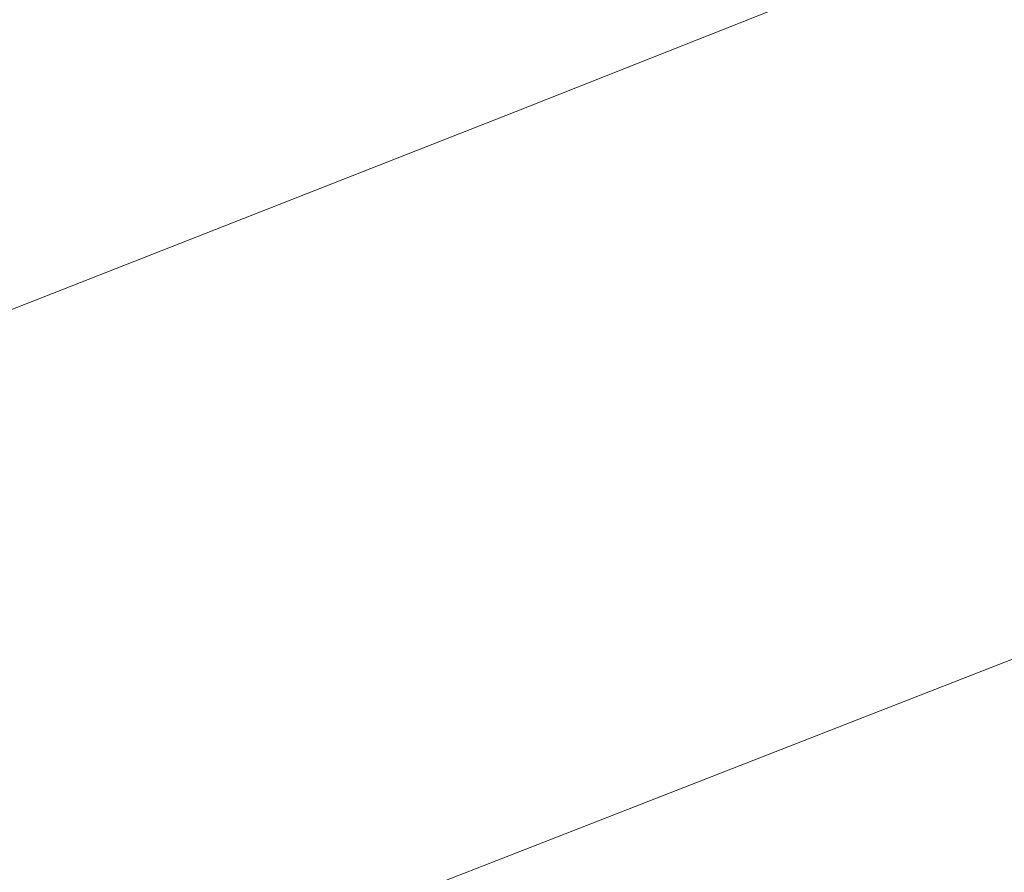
# Model space of a CAD drawing. Extents: x 1620613 to 1693141, y 557269 to 607790.
# Tile 77 of 256: x 1620782.1 to 1620783.53, y 607292.96 to 607294.2. Entities that reach past the tile are written whole.
import ezdxf

# ---------------------------------------------------------------- set-up
doc = ezdxf.new("R2010")
doc.units = 0
doc.header["$LTSCALE"] = 10
doc.header["$MEASUREMENT"] = 0
doc.linetypes.add('DGN Style 2', pattern=[7.346996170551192, 4.408197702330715, -2.938798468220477])
doc.linetypes.add('DGN Style 3', pattern=[10.28579463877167, 7.346996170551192, -2.938798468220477])
doc.layers.add('DT_X_Contour_Minor', color=136, linetype='DGN Style 3', lineweight=0)
doc.layers.add('SV_X_Top_of_Bank', color=97, linetype='DGN Style 2', lineweight=0)

# ---------------------------------------------------------------- blocks, each defined once
blk = doc.blocks.new('*U1004')
at = {"layer": 'DT_X_Contour_Minor', "transparency": 33554559, "flags": 128}
for points, elevation in [([(-15.21616715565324, 53.13950447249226), (-19.81874134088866, 49.86354265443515), (-20.72156229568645, 49.22141635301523), (-21.45749336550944, 48.69902108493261), (-22.02653455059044, 48.29635685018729), (-22.42868585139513, 48.01342364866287), (-23.27856947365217, 47.41857648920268), (-23.80416834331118, 46.98556298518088), (-24.74355223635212, 46.13265784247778), (-26.09672115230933, 44.85986106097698), (-27.86367509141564, 43.16717264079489), (-33.12726562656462, 38.09348133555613), (-34.87997650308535, 36.41065848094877), (-36.19041623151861, 35.16745839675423), (-37.05858481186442, 34.36388108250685), (-37.48448224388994, 33.99992653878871), (-38.03051386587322, 33.61554478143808), (-38.21858775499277, 33.48693160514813), (-38.37328570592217, 33.38937839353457), (-38.49460771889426, 33.32288514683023), (-38.5825537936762, 33.28745186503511), (-38.77257540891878, 33.23437640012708), (-38.88521126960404, 33.17604471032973), (-39.08060264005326, 33.04085623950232), (-39.3587495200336, 32.82881098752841), (-39.71965190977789, 32.53990895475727), (-40.79239896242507, 31.66702782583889), (-41.21281239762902, 31.37527341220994), (-41.66949241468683, 31.15467101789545), (-42.16243901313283, 31.00522064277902), (-42.6916521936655, 30.92692228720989), (-44.15124278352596, 30.8129960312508), (-44.65910627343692, 30.77541925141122), (-45.08800380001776, 30.74813360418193), (-45.43793536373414, 30.73113908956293), (-45.7089009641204, 30.72443570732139), (-46.78915318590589, 30.71716589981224), (-50.25550565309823, 29.22997960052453), (-51.06818505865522, 28.88110715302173), (-52.02064364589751, 28.47185536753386), (-53.11288141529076, 28.00222424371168), (-54.34489836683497, 27.47221378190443), (-57.81664914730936, 25.97834676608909), (-59.108489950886, 25.4196177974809), (-60.38019927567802, 24.86383115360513), (-61.63177712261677, 24.31098683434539), (-62.86322349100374, 23.76108483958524), (-66.12023850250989, 22.29860262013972), (-67.36429721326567, 21.74074830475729), (-68.65371208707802, 21.16404702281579), (-69.9884831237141, 20.56849877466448), (-71.36861032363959, 19.95410356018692), (-75.10942440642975, 18.29058703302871), (-76.51567851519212, 17.66446206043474), (-77.92883027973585, 17.03372453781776), (-79.34887969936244, 16.39837446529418), (-80.77582677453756, 15.75841184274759), (-84.59021584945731, 14.04569478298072), (-85.96780275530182, 13.42649090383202), (-87.23977166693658, 12.8534170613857), (-88.40612258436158, 12.32647325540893), (-89.46685550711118, 11.84565948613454), (-92.15465264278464, 10.62499615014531), (-93.16140094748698, 10.16824392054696), (-94.16579800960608, 9.713484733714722), (-95.16784382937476, 9.260718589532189), (-96.16753840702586, 8.809945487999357), (-98.83025562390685, 7.610541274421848), (-99.75191201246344, 7.19545492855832), (-100.5198432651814, 6.84974905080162), (-101.1340493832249, 6.573423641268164), (-101.5945303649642, 6.366478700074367), (-102.6175128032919, 5.907132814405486), (-103.011255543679, 5.728681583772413), (-103.425246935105, 5.537837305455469), (-103.8594869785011, 5.334599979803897), (-104.3139756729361, 5.1189696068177), (-105.5529437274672, 4.527431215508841), (-105.9805033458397, 4.32358178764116), (-106.3339561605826, 4.1556872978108), (-106.613302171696, 4.023747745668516), (-106.818541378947, 3.927763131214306), (-107.2670368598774, 3.719744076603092), (-107.4843943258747, 3.619638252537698), (-107.8000951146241, 3.475335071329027), (-108.2141392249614, 3.286834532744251), (-108.7265266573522, 3.054136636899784), (-110.2240175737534, 2.374679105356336), (-110.7152033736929, 2.152073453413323), (-111.0656425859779, 1.993849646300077), (-111.2753352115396, 1.900007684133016), (-111.3442812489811, 1.870547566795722), (-111.3404752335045, 1.87782971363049), (-111.3429190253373, 1.878463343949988), (-111.3531049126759, 1.874902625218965), (-111.371032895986, 1.867147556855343), (-111.3967029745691, 1.855198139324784), (-111.4754793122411, 1.817740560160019), (-111.5018743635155, 1.805381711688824), (-111.5219772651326, 1.796398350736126), (-111.5357880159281, 1.79079047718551), (-111.5433066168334, 1.788558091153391), (-111.5549666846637, 1.787105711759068), (-111.5624210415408, 1.784814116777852), (-111.5760390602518, 1.779028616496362), (-111.5958207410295, 1.769749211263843), (-111.6217660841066, 1.756975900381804), (-111.6991718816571, 1.718255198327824), (-111.7342200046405, 1.700687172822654), (-111.7813100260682, 1.677023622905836), (-111.8404419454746, 1.647264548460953), (-111.9116157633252, 1.611409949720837), (-112.2718580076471, 1.429865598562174), (-113.0350606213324, -0.2474059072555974), (-113.2177541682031, -0.6502334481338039), (-113.4387479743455, -1.13988542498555), (-113.6980420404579, -1.716361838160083), (-113.9956363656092, -2.379662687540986), (-114.8402882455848, -4.264230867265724), (-115.2146300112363, -4.99066763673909), (-115.7041663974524, -5.756551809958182), (-116.3088974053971, -6.561883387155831), (-117.0288230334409, -7.406662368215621), (-120.6572634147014, -11.44100822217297), (-121.7109238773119, -12.4702595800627), (-121.9242665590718, -12.67251216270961), (-122.1127258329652, -12.838162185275), (-122.2763016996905, -12.96720964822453), (-122.4149941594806, -13.0596545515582), (-122.7516628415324, -13.25737088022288), (-123.1181484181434, -13.47519358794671), (-123.9651036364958, -13.98037446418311), (-125.2925284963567, -14.77291350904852), (-127.1004229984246, -15.85281072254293), (-132.5621011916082, -19.11568085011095), (-134.3564604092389, -20.18775530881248), (-135.643279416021, -20.95682608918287), (-136.4225582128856, -21.4228931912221), (-136.6942967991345, -21.5859566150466), (-136.7422127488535, -21.61678750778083), (-136.7928334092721, -21.64935871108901), (-136.9087584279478, -21.72394915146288), (-137.0899878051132, -21.84055882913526), (-137.3365215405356, -21.99918774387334), (-138.0810173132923, -22.47822383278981), (-138.3978712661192, -22.6746115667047), (-138.790061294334, -22.90449770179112), (-139.2575873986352, -23.16788223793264), (-139.8004495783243, -23.46476517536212), (-142.5095905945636, -24.92838181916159), (-153.1870326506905, -30.13426355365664), (-155.2248335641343, -31.12493864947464), (-156.7621897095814, -31.86587176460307), (-157.7991010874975, -32.35706289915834), (-158.3355676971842, -32.59851205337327), (-159.0988856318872, -32.90938715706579), (-159.3740378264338, -33.02320973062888), (-159.6270059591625, -33.13152112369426), (-159.8577900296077, -33.23432133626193), (-160.0663900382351, -33.33161036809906), (-160.5930779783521, -33.58369954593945), (-160.8051329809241, -33.66154300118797), (-161.0462820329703, -33.70600648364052), (-161.3165251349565, -33.71708999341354), (-161.615862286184, -33.69479353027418), (-162.4528867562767, -33.59082966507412), (-162.9269289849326, -33.66899306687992), (-163.721287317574, -33.98145617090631), (-164.8359617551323, -34.52821897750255), (-166.2709522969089, -35.30928148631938), (-170.5246818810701, -37.7045144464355), (-172.1231266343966, -38.57648387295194), (-173.7281637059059, -39.39596743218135), (-175.339793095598, -40.16296512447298), (-176.9580148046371, -40.87747694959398), (-181.2820624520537, -42.71286066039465), (-182.7909117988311, -43.35069092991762), (-184.0744241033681, -43.88764395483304), (-185.1325993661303, -44.32371973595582), (-185.9654375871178, -44.65891827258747), (-187.8858901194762, -45.41827804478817), (-188.520472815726, -45.67012349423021), (-188.9838815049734, -45.85614001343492), (-189.2761161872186, -45.97632760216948), (-189.3971768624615, -46.0306862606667), (-189.4917733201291, -46.08787077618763), (-189.8211518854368, -46.28819430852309), (-190.7383402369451, -46.84627651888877), (-192.2433383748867, -47.76211740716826), (-194.3361462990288, -49.03571697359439), (-200.7007138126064, -52.90899405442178), (-202.8180694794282, -54.19743101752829), (-204.3967108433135, -55.15778409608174), (-205.4366379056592, -55.79005328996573), (-205.9378506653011, -56.09423859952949), (-206.5561322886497, -56.46795424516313), (-206.8614067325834, -56.64589492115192), (-207.3135188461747, -56.89943021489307), (-207.912468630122, -57.22856012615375), (-208.6582560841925, -57.63328465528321), (-212.4812187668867, -59.69838656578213), (-217.9525532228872, -61.78625121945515), (-218.9816974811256, -62.17902329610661), (-219.7242726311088, -62.46254038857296), (-220.1802786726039, -62.63680249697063), (-220.3497156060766, -62.70180962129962), (-220.4194552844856, -62.72948864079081), (-220.8007980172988, -62.87632058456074), (-221.8925214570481, -63.29605715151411), (-223.6946256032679, -63.98869834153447), (-226.2071104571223, -64.95424415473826), (-233.8542443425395, -67.8929058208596), (-236.4554405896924, -68.89391066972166), (-238.5236789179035, -69.69292896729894), (-240.0589593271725, -70.28996071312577), (-241.0612818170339, -70.68500590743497), (-243.0235312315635, -71.46914435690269), (-243.7578034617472, -71.7613185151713), (-244.4889330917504, -72.04973715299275), (-245.2169201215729, -72.33440027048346), (-245.9417645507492, -72.61530786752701), (-247.8704928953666, -73.35938743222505), (-248.5630352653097, -73.6199460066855), (-249.1941161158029, -73.8435620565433), (-249.7637354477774, -74.0302355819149), (-250.271893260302, -74.17996658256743), (-251.5450320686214, -74.52999255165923), (-252.0702619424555, -74.6602527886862), (-252.691097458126, -74.78851402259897), (-253.4075386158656, -74.91477625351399), (-254.2195854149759, -75.03903948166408), (-256.5125177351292, -75.36774275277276), (-256.9049860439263, -75.59858398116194), (-256.3626917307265, -76.04458021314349), (-254.8856347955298, -76.705731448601), (-252.4738152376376, -77.58203768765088), (-244.7959462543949, -80.20572766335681), (-242.204642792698, -81.01907846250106), (-240.1891341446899, -81.49136337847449), (-238.7494203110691, -81.62258241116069), (-237.8855012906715, -81.41273556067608), (-236.3494436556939, -80.39838944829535), (-235.4562545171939, -80.28305411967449), (-233.928730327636, -80.69780771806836), (-231.7668710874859, -81.64265024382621), (-228.9706767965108, -83.11758169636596), (-220.6683786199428, -87.75751747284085), (-217.8834685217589, -89.27032145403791), (-215.7554618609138, -90.32878156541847), (-214.2843586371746, -90.93289780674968), (-213.4701588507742, -91.08267017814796), (-212.174830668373, -90.87627134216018), (-211.6545913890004, -90.75436087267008), (-211.0653696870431, -90.54342859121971), (-210.4071655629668, -90.2434744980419), (-209.6799790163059, -89.85449859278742), (-207.6488383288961, -88.69853376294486), (-206.8963358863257, -88.28145190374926), (-206.1621840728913, -87.89717994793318), (-205.4463828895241, -87.54571789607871), (-204.7489323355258, -87.22706574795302), (-202.9135316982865, -86.42107322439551), (-202.161806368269, -86.10027413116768), (-201.2831808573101, -85.74237124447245), (-200.277655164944, -85.347364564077), (-199.1452292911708, -84.91525409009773), (-195.9562267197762, -83.71348776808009), (-194.8143689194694, -83.26692920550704), (-193.7805474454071, -82.82857825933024), (-192.8547622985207, -82.39843492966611), (-192.0370134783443, -81.97649921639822), (-190.0003983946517, -80.86228080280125), (-189.2093401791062, -80.45351616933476), (-188.3636268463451, -80.06288607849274), (-187.4632583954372, -79.69039053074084), (-186.5082348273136, -79.33602952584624), (-183.88863182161, -78.41524623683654), (-183.0039409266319, -78.10315325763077), (-182.3145704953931, -77.85746178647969), (-181.8205205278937, -77.67817182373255), (-181.5217910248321, -77.56528336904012), (-180.9856063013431, -77.35278283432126), (-180.6732185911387, -77.23195806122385), (-180.1381940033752, -77.02885914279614), (-179.3805325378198, -76.74348607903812), (-178.4002341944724, -76.37583887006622), (-175.4892561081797, -75.28574745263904), (-174.2415284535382, -74.81242216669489), (-172.6815790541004, -74.21001487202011), (-170.8094079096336, -73.47852556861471), (-168.6250150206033, -72.6179542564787), (-162.3836716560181, -70.15098807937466), (-160.3075015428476, -69.33094668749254), (-158.7599987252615, -68.72104714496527), (-157.7411632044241, -68.32128945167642), (-157.2509949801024, -68.131673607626), (-156.6487694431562, -67.906220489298), (-156.3778641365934, -67.78612823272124), (-156.0168173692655, -67.59494130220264), (-155.5656291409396, -67.33265969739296), (-155.0242994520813, -66.99928341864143), (-153.4605650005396, -66.01548710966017), (-152.8529017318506, -65.65113033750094), (-152.2027127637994, -65.29590725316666), (-151.5099980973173, -64.94981785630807), (-150.7747577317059, -64.61286214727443), (-148.7574158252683, -63.72649183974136), (-147.8165163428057, -63.32364140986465), (-146.5068243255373, -62.77986785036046), (-144.8283397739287, -62.09517116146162), (-142.7810626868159, -61.26955134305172), (-136.8299337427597, -58.88000098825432), (-134.7873558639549, -58.07134284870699), (-133.1229689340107, -57.4375311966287), (-131.8367729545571, -56.97856603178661), (-130.9287679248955, -56.69444735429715), (-129.0116757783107, -56.16992619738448), (-128.3709055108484, -55.98933264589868), (-127.8864138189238, -55.84094285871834), (-127.5582007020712, -55.72475683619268), (-127.3862661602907, -55.64077457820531), (-127.1361454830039, -55.45976024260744), (-127.0158877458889, -55.40442056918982), (-126.8427050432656, -55.37416230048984), (-126.6165973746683, -55.36898543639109), (-126.3375647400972, -55.38888997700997), (-125.5229110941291, -55.47541062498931), (-125.2490449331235, -55.50724031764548), (-125.0384366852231, -55.53783890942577), (-124.8910863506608, -55.56720640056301), (-124.8069939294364, -55.59534279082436), (-124.5621644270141, -55.72377337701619), (-121.6953630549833, -54.43029862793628), (-121.1401926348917, -54.18145993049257), (-120.7033105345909, -53.98929015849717), (-120.3847167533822, -53.85378931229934), (-120.1844112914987, -53.77495739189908), (-119.8079811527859, -53.64029750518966), (-119.6632141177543, -53.58463066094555), (-119.5112356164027, -53.51862504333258), (-119.3520456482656, -53.44228065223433), (-119.1856442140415, -53.35559748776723), (-118.732291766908, -53.11065735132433), (-118.5813705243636, -53.02933177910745), (-118.4686211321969, -52.96906016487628), (-118.394043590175, -52.92984250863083), (-118.3576378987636, -52.91167881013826), (-118.3114518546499, -52.8913142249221), (-118.2843343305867, -52.87942948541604), (-118.2376212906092, -52.8590487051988), (-118.1713127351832, -52.8301718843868), (-118.0854086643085, -52.79279902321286), (-117.8302037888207, -52.68181000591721), (-117.7463434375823, -52.64520010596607), (-117.6861660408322, -52.61861216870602), (-117.6496715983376, -52.60204619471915), (-117.6368601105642, -52.59550218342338), (-117.634273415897, -52.59141410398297), (-117.5621176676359, -52.55989399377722), (-117.3475904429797, -52.4683997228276), (-116.9906917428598, -52.31693129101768), (-116.4914215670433, -52.10548869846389), (-114.970205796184, -51.46167623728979), (-114.4185916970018, -51.22624495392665), (-113.9046612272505, -51.00281044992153), (-113.4284143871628, -50.79137272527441), (-112.9898511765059, -50.59193177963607), (-111.8705941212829, -50.07608496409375), (-111.4361631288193, -49.87686495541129), (-110.9723129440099, -49.66609004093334), (-110.479043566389, -49.44376022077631), (-109.9563549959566, -49.20987549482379), (-108.5232932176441, -48.57077635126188), (-107.9104807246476, -48.29830772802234), (-107.1468395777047, -47.96022621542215), (-106.2323697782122, -47.55653181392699), (-105.1670713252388, -47.08722452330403), (-102.1251705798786, -45.74825456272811), (-100.9267181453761, -45.21956756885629), (-99.6127864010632, -44.63773405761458), (-98.18337534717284, -44.00275402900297), (-96.63848498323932, -43.31462748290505), (-92.36480493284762, -41.40876133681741), (-90.7662950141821, -40.69468151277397), (-89.1760252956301, -39.98184164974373), (-87.59399577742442, -39.27024174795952), (-86.02020645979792, -38.55988180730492), (-81.83442187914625, -36.66724191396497), (-80.35566188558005, -35.99873885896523), (-79.05872034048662, -35.41270961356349), (-77.94359724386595, -34.90915417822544), (-77.01029259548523, -34.48807255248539), (-74.76390479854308, -33.47515329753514), (-73.82803864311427, -33.05414123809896), (-72.70523102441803, -32.55079450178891), (-71.39548194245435, -31.96511308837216), (-69.89879139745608, -31.29709699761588), (-65.65836132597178, -29.40594118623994), (-64.17550338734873, -28.7438384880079), (-62.90725212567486, -28.17589725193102), (-61.85360754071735, -27.70211747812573), (-61.01456963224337, -27.32249916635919), (-59.06327744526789, -26.43573228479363), (-58.40143171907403, -26.13440883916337), (-57.87936368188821, -25.89551366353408), (-57.49707333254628, -25.71904675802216), (-57.25456067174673, -25.60500812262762), (-56.79423049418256, -25.38414278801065), (-56.61580828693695, -25.29798916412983), (-56.42578929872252, -25.20517729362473), (-56.2241735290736, -25.1057071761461), (-56.01096097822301, -24.99957881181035), (-55.42693180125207, -24.70769217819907), (-55.17584401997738, -24.58463789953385), (-54.86060255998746, -24.43439003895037), (-54.48120742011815, -24.25694859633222), (-54.03765860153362, -24.05231357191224), (-52.76932351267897, -23.47036206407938), (-52.35306644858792, -23.27972813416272), (-52.05554657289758, -23.14428997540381), (-51.8767638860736, -23.0640475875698), (-51.81671838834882, -23.03900097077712), (-51.81491331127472, -23.04580435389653), (-51.80586088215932, -23.04392634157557), (-51.78005740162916, -23.03318976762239), (-51.73750286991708, -23.01359463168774), (-51.67819728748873, -22.98514093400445), (-51.49771433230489, -22.8974529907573), (-51.39857034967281, -22.84935450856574), (-51.23650061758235, -22.77082501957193), (-51.01150513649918, -22.66186452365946), (-50.72358390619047, -22.52247302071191), (-49.23312474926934, -21.80097365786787), (-49.14244847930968, -20.03365444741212), (-49.00203839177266, -19.51154287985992), (-48.6196693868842, -18.70263069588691), (-47.99534146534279, -17.6069178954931), (-47.12905462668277, -16.22440447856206), (-44.4963445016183, -12.15530121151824), (-43.46803317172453, -10.75049285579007), (-42.35763177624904, -9.587895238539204), (-41.16514031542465, -8.667508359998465), (-39.89055878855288, -7.989332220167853), (-36.38222129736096, -6.503810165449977), (-35.20540522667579, -6.00551539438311), (-34.30621013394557, -5.624772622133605), (-33.68463601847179, -5.361581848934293), (-33.34068288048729, -5.215943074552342), (-32.79363581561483, -4.984309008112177), (-32.37782533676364, -4.731976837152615), (-31.5406792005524, -4.148705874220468), (-30.2821974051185, -3.234496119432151), (-28.60237995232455, -1.989347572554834), (-23.56108586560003, 1.772300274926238), (-21.76660683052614, 3.090607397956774), (-20.1641402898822, 4.224292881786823), (-18.75368624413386, 5.173356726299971), (-17.53524469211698, 5.937798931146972), (-14.54208387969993, 7.730149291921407), (-13.53872524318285, 8.334381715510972), (-12.77351994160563, 8.802816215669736), (-12.24646797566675, 9.1354527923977), (-11.95756934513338, 9.332291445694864), (-11.50471077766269, 9.676130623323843), (-11.13367417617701, 9.918347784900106), (-10.3602082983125, 10.38711988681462), (-9.184313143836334, 11.08244692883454), (-7.605988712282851, 12.00432891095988), (-2.860551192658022, 14.76475411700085), (-1.204194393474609, 15.72995997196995), (0.2057978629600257, 16.5552586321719), (1.369425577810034, 17.24065009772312), (2.286688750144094, 17.78613436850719), (4.404237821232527, 19.05421616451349), (5.349744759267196, 19.62845602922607), (6.598103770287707, 20.40011427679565), (8.149314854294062, 21.36919090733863), (10.00337801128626, 22.5356859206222), (15.35134919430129, 25.90956379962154), (17.17177361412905, 27.06607961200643), (18.62206848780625, 28.00521863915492), (19.70223381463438, 28.72698088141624), (20.41226959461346, 29.23136633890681), (21.81219227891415, 30.28655851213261), (22.32136375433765, 30.52013040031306), (22.79893616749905, 30.42945193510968), (23.24490951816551, 30.01452311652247), (23.6592838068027, 29.27534394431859), (25.5192993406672, 25.06925698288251)], 0.2000414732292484), ([(-17.45736527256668, 52.90326992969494), (-21.39895877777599, 50.0977725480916), (-22.17212463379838, 49.54786270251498), (-22.80236784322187, 49.10048918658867), (-23.28968840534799, 48.75565200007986), (-23.63408632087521, 48.51335114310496), (-24.36191723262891, 48.00393063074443), (-24.86158497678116, 47.58533965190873), (-25.8147150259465, 46.71163209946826), (-27.22130737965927, 45.38280797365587), (-29.08136203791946, 43.59886727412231), (-34.64612420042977, 38.23486997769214), (-36.47441867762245, 36.47166088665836), (-37.78573048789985, 35.20503158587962), (-38.58005963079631, 34.43498207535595), (-38.85740610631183, 34.16151235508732), (-38.94539676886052, 34.04400650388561), (-38.93639807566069, 34.00681650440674), (-38.93534537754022, 33.99954533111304), (-38.93604386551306, 33.99367038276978), (-38.93849353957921, 33.98919165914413), (-38.94269439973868, 33.98610916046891), (-38.95623160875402, 33.97975079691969), (-38.96354734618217, 33.97610134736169), (-38.97534165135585, 33.96992177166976), (-38.99161452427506, 33.96121206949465), (-39.01236596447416, 33.94997224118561), (-39.11965601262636, 33.89161608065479), (-41.00425999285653, 32.35813691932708), (-41.41850579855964, 32.06585747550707), (-41.85355579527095, 31.84622449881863), (-42.30940998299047, 31.69923798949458), (-42.78606836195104, 31.62489794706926), (-45.05901724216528, 31.44748617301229), (-45.41155417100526, 31.3261421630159), (-45.47864930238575, 31.30298905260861), (-45.52884744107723, 31.28553429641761), (-45.56214858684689, 31.27377789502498), (-45.57855274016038, 31.26771984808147), (-45.60682844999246, 31.25629857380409), (-45.61209900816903, 31.25412344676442), (-45.61557950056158, 31.25263748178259), (-45.6172699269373, 31.25184067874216), (-45.61939097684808, 31.2506347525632), (-45.6221740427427, 31.24922665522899), (-45.63966620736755, 31.24067520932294), (-45.69890002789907, 31.21193393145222), (-45.82608510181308, 31.15654833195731), (-46.17424678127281, 31.00658998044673), (-46.74338506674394, 30.76205887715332), (-47.53349995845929, 30.42295502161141), (-49.93510847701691, 29.39258107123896), (-50.87372427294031, 28.98969278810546), (-51.88836527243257, 28.55380840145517), (-52.97903147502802, 28.08492791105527), (-54.14572288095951, 27.5830513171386), (-57.35826690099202, 26.20071892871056), (-58.58553470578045, 25.6693915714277), (-59.85793010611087, 25.11215879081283), (-61.17545310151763, 24.52902058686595), (-62.53810369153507, 23.91997695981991), (-66.2320087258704, 22.26132005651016), (-67.60640780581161, 21.64488324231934), (-68.95917626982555, 21.0395654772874), (-70.29031411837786, 20.44536676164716), (-71.5998213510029, 19.8622870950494), (-75.06299981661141, 18.3222333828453), (-76.39654123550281, 17.72836383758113), (-77.7997816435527, 17.10179548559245), (-79.27272104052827, 16.44252832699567), (-80.81535942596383, 15.7505623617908), (-85.0219937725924, 13.86172137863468), (-86.5189906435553, 13.18894839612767), (-87.85500549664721, 12.58726018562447), (-89.03003833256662, 12.05665674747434), (-90.04408915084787, 11.5971380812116), (-92.53358197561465, 10.46653466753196), (-93.46605290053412, 10.0434813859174), (-94.39634605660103, 9.622274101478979), (-95.32446144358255, 9.202912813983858), (-96.25039906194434, 8.785397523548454), (-98.7166623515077, 7.674484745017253), (-99.58089384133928, 7.285275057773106), (-100.32389084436, 6.950830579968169), (-100.9456533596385, 6.671151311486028), (-101.4461813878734, 6.446237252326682), (-102.6192768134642, 5.919486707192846), (-103.0579989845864, 5.720960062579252), (-103.4943439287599, 5.520443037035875), (-103.9283116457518, 5.317935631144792), (-104.3599021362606, 5.113437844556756), (-105.5076404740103, 4.565456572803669), (-105.9101584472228, 4.373629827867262), (-106.2569086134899, 4.209135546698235), (-106.5478909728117, 4.071973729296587), (-106.7831055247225, 3.962144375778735), (-107.3359872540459, 3.705709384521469), (-107.582444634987, 3.592054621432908), (-107.907155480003, 3.44341657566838), (-108.3101197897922, 3.25979524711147), (-108.7913375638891, 3.041190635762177), (-110.1789229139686, 2.411600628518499), (-110.6338851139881, 2.205665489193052), (-110.9580827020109, 2.060052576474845), (-111.1515156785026, 1.974761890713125), (-111.214184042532, 1.949793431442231), (-111.2069468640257, 1.96364050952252), (-111.2115937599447, 1.964845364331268), (-111.2309623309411, 1.958074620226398), (-111.2650525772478, 1.943328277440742), (-111.3138644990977, 1.920606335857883), (-111.4636585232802, 1.849380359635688), (-111.5138489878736, 1.825879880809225), (-111.5520748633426, 1.808797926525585), (-111.5783361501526, 1.798134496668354), (-111.5926328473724, 1.793889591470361), (-111.6148045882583, 1.791127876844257), (-111.6289791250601, 1.786770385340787), (-111.6548739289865, 1.775769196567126), (-111.6924890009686, 1.758124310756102), (-111.7418243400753, 1.733835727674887), (-111.8890122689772, 1.660207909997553), (-111.9556566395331, 1.62680212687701), (-112.0451988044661, 1.581805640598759), (-112.1576387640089, 1.525218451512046), (-112.2929765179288, 1.457040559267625), (-112.9779808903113, 1.111832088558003), (-114.4292185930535, -2.077517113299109), (-114.7156034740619, -2.707376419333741), (-114.9527991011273, -3.230090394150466), (-115.140805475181, -3.645659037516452), (-115.2796225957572, -3.954082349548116), (-115.5842159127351, -4.633684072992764), (-115.7192088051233, -4.895647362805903), (-115.8957424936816, -5.171835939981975), (-116.1138169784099, -5.46224980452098), (-116.373432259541, -5.766888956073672), (-117.6818987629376, -7.221730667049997), (-120.7368154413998, -10.20587712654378), (-121.3553677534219, -10.7922755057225), (-121.9017746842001, -11.27255073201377), (-122.3760362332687, -11.64670280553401), (-122.7781524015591, -11.91473172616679), (-123.7542683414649, -12.48797797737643), (-124.3046113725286, -12.81351193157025), (-125.2235535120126, -13.36017910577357), (-126.5110947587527, -14.1279794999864), (-128.1672351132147, -15.11691311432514), (-133.0750748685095, -18.04891371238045), (-134.6900997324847, -19.01396191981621), (-135.8542945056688, -19.71010609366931), (-136.5676591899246, -20.13734623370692), (-136.8301937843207, -20.29568234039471), (-136.929179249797, -20.35937324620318), (-137.0337521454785, -20.42665931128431), (-137.273231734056, -20.58074932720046), (-137.6476180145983, -20.82164329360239), (-138.1569109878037, -21.14934121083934), (-139.6949011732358, -22.1389409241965), (-140.3494626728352, -22.54464155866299), (-141.1596545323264, -23.01954367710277), (-142.125476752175, -23.56364727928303), (-143.2469293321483, -24.17695236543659), (-148.8435122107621, -27.20051289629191), (-155.6668337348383, -30.52728392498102), (-156.9690717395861, -31.16036576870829), (-157.9515050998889, -31.63385228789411), (-158.6141338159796, -31.9477434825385), (-158.9569578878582, -32.10203935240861), (-159.4447492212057, -32.30070123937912), (-159.6311749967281, -32.37850830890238), (-159.8246088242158, -32.46293310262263), (-160.0250507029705, -32.55397562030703), (-160.232500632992, -32.65163586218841), (-160.7950445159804, -32.9208868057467), (-161.0059018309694, -33.00597154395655), (-161.2165658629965, -33.05928755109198), (-161.4270366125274, -33.08083482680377), (-161.6373140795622, -33.07061337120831), (-162.1977962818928, -33.00099784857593), (-162.5945986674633, -33.09803384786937), (-163.3646441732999, -33.44135348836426), (-164.5079327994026, -34.03095676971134), (-166.0244645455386, -34.86684369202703), (-170.5662066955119, -37.42425367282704), (-172.2728793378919, -38.35526261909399), (-173.9865906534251, -39.23023197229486), (-175.7073406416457, -40.04916173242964), (-177.435129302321, -40.81205189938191), (-182.0519506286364, -42.77170622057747), (-183.6363930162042, -43.44221749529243), (-184.9271041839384, -43.98401057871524), (-185.9240841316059, -44.39708547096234), (-186.6273328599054, -44.68144217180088), (-188.1110211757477, -45.26810245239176), (-188.6012821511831, -45.46267125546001), (-188.9592988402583, -45.60638245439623), (-189.1850712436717, -45.69923604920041), (-189.2785993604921, -45.74123203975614), (-189.3516819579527, -45.78541120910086), (-189.6950575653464, -45.99428155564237), (-190.6703724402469, -46.58775821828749), (-192.2776265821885, -47.56584119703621), (-194.5168199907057, -48.92853049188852), (-201.330588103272, -53.07517703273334), (-203.5688460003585, -54.43730063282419), (-205.1732936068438, -55.41368652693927), (-206.143930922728, -56.00433471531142), (-206.4807579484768, -56.20924519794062), (-206.5338829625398, -56.24135621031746), (-206.56011325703, -56.25664552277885), (-206.5989603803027, -56.27843020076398), (-206.6504243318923, -56.30671024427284), (-206.71450511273, -56.34148565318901), (-207.042988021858, -56.51892674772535), (-216.8652858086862, -60.26712173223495), (-218.7128353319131, -60.9722375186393), (-220.04592770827, -61.48121559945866), (-220.8645629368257, -61.79405597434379), (-221.1687410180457, -61.91075864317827), (-221.2939397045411, -61.96044881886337), (-221.6560887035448, -62.10013437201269), (-222.648636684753, -62.48192339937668), (-224.2715836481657, -63.10581590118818), (-226.5249295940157, -63.97181187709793), (-233.3743840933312, -66.60393911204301), (-235.7518862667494, -67.51956538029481), (-237.7473019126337, -68.29234875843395), (-239.3606310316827, -68.92228924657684), (-240.5918736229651, -69.40938684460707), (-243.3657384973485, -70.51785658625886), (-244.3541457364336, -70.9117544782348), (-245.2389687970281, -71.2620958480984), (-246.0202076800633, -71.56888069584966), (-246.6978623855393, -71.83210902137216), (-248.3668293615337, -72.47597585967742), (-248.9959418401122, -72.7096468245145), (-249.6315540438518, -72.92775959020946), (-250.2736659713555, -73.1303141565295), (-250.922277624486, -73.31731052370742), (-252.6605749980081, -73.79522323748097), (-253.3777047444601, -73.97307582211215), (-254.2253709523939, -74.14819904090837), (-255.2035736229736, -74.32059289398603), (-256.3123127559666, -74.49025738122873), (-259.4429990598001, -74.9390568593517), (-259.9788609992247, -75.2542390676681), (-259.2384320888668, -75.86318608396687), (-257.2217123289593, -76.76589790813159), (-253.9287017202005, -77.96237454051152), (-243.4456189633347, -81.5446653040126), (-239.9443442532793, -82.67948381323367), (-237.3028321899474, -83.39722126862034), (-235.5210827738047, -83.69787767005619), (-234.599096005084, -83.58145301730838), (-233.2868148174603, -82.71487920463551), (-232.5237475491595, -82.61634619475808), (-231.218756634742, -82.97067752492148), (-229.3718420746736, -83.77787319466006), (-226.9830038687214, -85.03793320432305), (-219.8902037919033, -89.00191234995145), (-217.497983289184, -90.29225249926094), (-215.6409218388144, -91.19028858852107), (-214.3190194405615, -91.6960206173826), (-213.532276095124, -91.80944858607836), (-212.1478392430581, -91.58885108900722), (-211.5918114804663, -91.45855411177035), (-210.9620558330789, -91.23311130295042), (-210.2585722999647, -90.91252266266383), (-209.4813608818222, -90.49678819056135), (-207.310493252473, -89.26130182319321), (-206.5328441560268, -88.82721764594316), (-205.8280475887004, -88.45157989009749), (-205.1961035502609, -88.13438855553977), (-204.6370120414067, -87.87564364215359), (-203.2432380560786, -87.26358576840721), (-202.625732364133, -87.00239332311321), (-201.8185457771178, -86.67785939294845), (-200.8216782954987, -86.28998397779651), (-199.63512991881, -85.83876707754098), (-196.2180930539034, -84.55106669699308), (-194.9945850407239, -84.07257631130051), (-193.8868386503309, -83.60288043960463), (-192.8948538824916, -83.14197908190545), (-192.018630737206, -82.68987223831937), (-189.8363845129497, -81.49598000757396), (-188.9887605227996, -81.05798606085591), (-188.0825732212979, -80.63942339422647), (-187.1178226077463, -80.2402920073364), (-186.0945086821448, -79.86059190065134), (-183.2875871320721, -78.87396665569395), (-182.3396351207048, -78.53955701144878), (-181.6009702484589, -78.276297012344), (-181.0715925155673, -78.08418665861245), (-180.7515019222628, -77.96322594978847), (-180.1769765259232, -77.73553025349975), (-179.8737207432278, -77.61785036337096), (-179.3948474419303, -77.4355824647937), (-178.7403566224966, -77.1887265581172), (-177.9102482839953, -76.87728264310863), (-175.4624693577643, -75.96064819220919), (-174.3456440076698, -75.53590440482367), (-172.8310021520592, -74.94914888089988), (-170.9185437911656, -74.20038162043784), (-168.6082689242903, -73.28960262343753), (-161.9171139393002, -70.64484298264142), (-159.6972275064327, -69.7679149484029), (-158.0559344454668, -69.12070057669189), (-156.9932347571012, -68.70319986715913), (-156.5091284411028, -68.51541282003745), (-155.9896360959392, -68.32093224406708), (-155.7559475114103, -68.21733815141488), (-155.4445010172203, -68.05241630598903), (-155.0552966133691, -67.82616670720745), (-154.5883343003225, -67.5385893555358), (-153.2394242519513, -66.68994607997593), (-152.7152412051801, -66.37564430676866), (-152.1543746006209, -66.06922144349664), (-151.5568244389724, -65.77067749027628), (-150.9225907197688, -65.480012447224), (-149.182389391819, -64.71541087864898), (-148.3115284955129, -64.34412459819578), (-147.0040968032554, -63.80371693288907), (-145.2600943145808, -63.09418788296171), (-143.0795210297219, -62.21553744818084), (-136.6825645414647, -59.64697444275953), (-134.4940270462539, -58.77966739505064), (-132.726131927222, -58.10416850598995), (-131.378879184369, -57.62047777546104), (-130.4522688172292, -57.32859520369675), (-128.5421643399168, -56.8059858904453), (-127.9128130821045, -56.63172460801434), (-127.4573376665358, -56.50089774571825), (-127.1757380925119, -56.41350530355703), (-127.0680143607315, -56.36954728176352), (-126.9710139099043, -56.26575682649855), (-126.7956728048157, -56.1396739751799), (-126.7287661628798, -56.11255874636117), (-126.6031924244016, -56.08524856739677), (-126.418951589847, -56.05774343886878), (-126.176043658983, -56.03004336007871), (-125.4500663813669, -55.9559165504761), (-125.2042487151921, -55.92880988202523), (-125.0112786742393, -55.90308498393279), (-124.8711562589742, -55.87874185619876), (-124.7838814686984, -55.85578049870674), (-124.6216121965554, -55.79639257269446), (-124.5715618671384, -55.77771408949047), (-124.5431128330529, -55.76621958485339), (-124.5362650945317, -55.76190905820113), (-124.5510186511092, -55.76478251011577), (-124.6191631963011, -55.78202368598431), (-124.5718470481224, -55.75624373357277), (-124.3787901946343, -55.66597299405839), (-124.0399926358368, -55.511211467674), (-123.555454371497, -55.29195915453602), (-122.0690313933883, -54.62129860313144), (-121.5602130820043, -54.39369512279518), (-121.1485753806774, -54.21388009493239), (-120.834118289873, -54.0818535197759), (-120.6168418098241, -53.99761539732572), (-120.1670120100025, -53.83669834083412), (-119.9940170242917, -53.77017708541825), (-119.8124044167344, -53.69130111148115), (-119.622174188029, -53.60007041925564), (-119.42332633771, -53.49648500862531), (-118.8815752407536, -53.20378428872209), (-118.7012260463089, -53.10660114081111), (-118.5664917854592, -53.03457723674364), (-118.4773724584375, -52.98771257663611), (-118.4338680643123, -52.96600716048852), (-118.378676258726, -52.94167170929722), (-118.3462711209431, -52.92746957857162), (-118.2904495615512, -52.90311477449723), (-118.211211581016, -52.86860729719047), (-118.108557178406, -52.82394714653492), (-117.8035902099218, -52.69131651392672), (-117.7033780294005, -52.64756809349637), (-117.6314667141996, -52.61579580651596), (-117.5878562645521, -52.59599965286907), (-117.5725466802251, -52.58817963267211), (-117.5694556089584, -52.58329442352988), (-117.5023191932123, -52.5537070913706), (-117.3032282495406, -52.46860900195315), (-116.9721827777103, -52.32800015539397), (-116.5091827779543, -52.1318805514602), (-115.0985767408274, -51.53488059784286), (-114.5787590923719, -51.31273690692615), (-114.0772606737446, -51.09405579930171), (-113.594081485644, -50.87883727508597), (-113.1292215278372, -50.66708133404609), (-111.914020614, -50.10701560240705), (-111.4423497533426, -49.89071825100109), (-110.938737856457, -49.6618754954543), (-110.4031849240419, -49.42048733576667), (-109.8356909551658, -49.16655377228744), (-108.2797856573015, -48.47267039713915), (-107.637205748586, -48.18686541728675), (-106.8763949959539, -47.84986300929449), (-105.9973533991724, -47.46166317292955), (-105.0000809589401, -47.02226590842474), (-102.1830466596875, -45.78227663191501), (-101.0416261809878, -45.27859689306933), (-99.730140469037, -44.69754963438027), (-98.24858952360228, -44.03913485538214), (-96.59697334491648, -43.3033525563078), (-91.96590989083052, -41.23810973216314), (-90.26453862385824, -40.47824782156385), (-88.63372241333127, -39.7475942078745), (-87.07346125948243, -39.0461488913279), (-85.58375516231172, -38.37391187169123), (-81.70527897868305, -36.62022421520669), (-80.33508533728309, -36.00080075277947), (-79.13336155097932, -35.4577961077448), (-78.1001076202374, -34.99121027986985), (-77.23532354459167, -34.60104326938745), (-75.15385914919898, -33.66248966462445), (-74.2553197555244, -33.25839136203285), (-73.12079987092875, -32.75001165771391), (-71.75029949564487, -32.13735055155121), (-70.14381862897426, -31.4204080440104), (-65.54522899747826, -29.36951948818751), (-63.95151954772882, -28.65803548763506), (-62.61933342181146, -28.0617499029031), (-61.54867061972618, -27.58066273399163), (-60.73953114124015, -27.21477398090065), (-58.93052363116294, -26.39266852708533), (-58.31693849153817, -26.11331703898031), (-57.83293870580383, -25.89184166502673), (-57.47852427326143, -25.72824240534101), (-57.25369519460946, -25.62251925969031), (-56.82693145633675, -25.41775902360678), (-56.65531035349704, -25.33478436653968), (-56.46051984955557, -25.23943057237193), (-56.24255994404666, -25.13169764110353), (-56.0014306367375, -25.01158557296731), (-55.32752661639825, -24.67478120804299), (-55.05126318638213, -24.53896794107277), (-54.72790091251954, -24.38413141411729), (-54.35743979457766, -24.21027162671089), (-53.93987983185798, -24.01738857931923), (-52.76358814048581, -23.47766943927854), (-52.37750348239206, -23.30100356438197), (-52.10146827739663, -23.1757952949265), (-51.93548252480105, -23.10204463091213), (-51.87954622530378, -23.07975157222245), (-51.87711536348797, -23.08891355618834), (-51.86492463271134, -23.08638447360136), (-51.83017558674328, -23.07192573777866), (-51.77286822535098, -23.04553734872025), (-51.69300254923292, -23.00721930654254), (-51.44994965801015, -22.88913165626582), (-51.31643438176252, -22.82435836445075), (-51.09817822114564, -22.71860422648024), (-50.7951811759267, -22.5718692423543), (-50.40744324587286, -22.38415341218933), (-48.4002708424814, -21.41252423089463), (-48.36751615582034, -20.77412141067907), (-48.22934931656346, -20.45036320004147), (-47.82888652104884, -19.75268977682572), (-47.16612776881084, -18.68110114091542), (-46.24107306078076, -17.23559729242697), (-43.42453256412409, -12.8823667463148), (-42.35470139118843, -11.39228932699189), (-41.25761324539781, -10.18697997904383), (-40.13326812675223, -9.266438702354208), (-38.98166603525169, -8.63066549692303), (-35.87438449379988, -7.314961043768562), (-34.83209626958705, -6.873628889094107), (-34.0356927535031, -6.536410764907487), (-33.48517394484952, -6.303306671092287), (-33.18053984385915, -6.174316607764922), (-32.69602851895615, -5.96916181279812), (-32.28319507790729, -5.712428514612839), (-31.40807824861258, -5.096094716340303), (-30.07067803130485, -4.120160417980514), (-28.27099442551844, -2.784625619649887), (-22.85546029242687, 1.256267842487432), (-20.95785962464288, 2.654420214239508), (-19.32670822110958, 3.818207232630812), (-17.96200608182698, 4.747628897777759), (-16.86375320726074, 5.442685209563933), (-14.29034455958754, 6.983681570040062), (-13.4230960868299, 7.5066692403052), (-12.75140715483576, 7.919884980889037), (-12.2752777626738, 8.223328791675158), (-11.99470791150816, 8.417000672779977), (-11.50726769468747, 8.787096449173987), (-11.10789761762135, 9.047810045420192), (-10.27536754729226, 9.552379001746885), (-9.009677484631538, 10.30080331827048), (-7.310827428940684, 11.2930829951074), (-2.203013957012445, 14.26430261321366), (-0.4445038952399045, 15.288643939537), (1.00016618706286, 16.13325320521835), (2.130996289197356, 16.79813040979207), (2.947986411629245, 17.28327555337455), (4.70817343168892, 18.33735318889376), (5.556006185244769, 18.85372868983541), (6.779364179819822, 19.61229696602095), (8.37824741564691, 20.61305801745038), (10.35265589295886, 21.85601184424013), (16.11844548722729, 25.49347908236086), (18.05360645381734, 26.71963120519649), (19.53474715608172, 27.66998714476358), (20.56186759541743, 28.34454690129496), (21.13496777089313, 28.7433104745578), (22.05787455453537, 29.43895175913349), (22.41446905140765, 29.54562768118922), (22.79207245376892, 29.34392448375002), (23.19068476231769, 28.83384216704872), (23.61030597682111, 28.01538073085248), (25.61755909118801, 23.47634274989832)], 0.6000414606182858)]:
    blk.add_lwpolyline(points, dxfattribs=dict(at, elevation=elevation))

msp = doc.modelspace()

# ---------------------------------------------------------------- linework, layer by layer
at = {"layer": 'SV_X_Top_of_Bank', "extrusion": (0.007114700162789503, -0.05176716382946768, 0.9986338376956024), "elevation": -18855.21206843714, "flags": 128}
msp.add_lwpolyline([(1688341.399474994, 380495.2335694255), (1688359.531308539, 380495.7043637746), (1688370.463455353, 380498.0725351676), (1688395.572580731, 380506.740670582), (1688420.940108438, 380511.7574321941), (1688444.138128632, 380518.355338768), (1688467.22231404, 380528.7305743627), (1688491.262317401, 380540.2151339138), (1688508.535586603, 380545.2887184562), (1688513.5223003, 380548.4010002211), (1688516.051220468, 380548.1495454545), (1688520.39603739, 380549.3039635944), (1688525.368929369, 380551.0706712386)], dxfattribs=at)
at = {"layer": 'SV_X_Top_of_Bank', "extrusion": (0.04489057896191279, -0.1067836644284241, 0.9932683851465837), "elevation": 8952.639644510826, "flags": 128}
msp.add_lwpolyline([(1729619.200279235, -67683.47041249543), (1729610.048117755, -67689.2494116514), (1729593.286163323, -67692.1110974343), (1729566.643396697, -67690.50938442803), (1729551.852254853, -67691.88192179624), (1729536.554039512, -67691.83763185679), (1729515.835796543, -67695.68964613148), (1729501.149706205, -67697.72199223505), (1729469.279658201, -67698.3224800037)], dxfattribs=at)

# ---------------------------------------------------------------- block references
at = {"layer": 'DT_X_Contour_Minor', "transparency": 33554559}
msp.add_blockref('*U1004', (1621028.060791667, 607365.3311666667, 1050.599958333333), dxfattribs=at)

doc.saveas('drawing.dxf')
